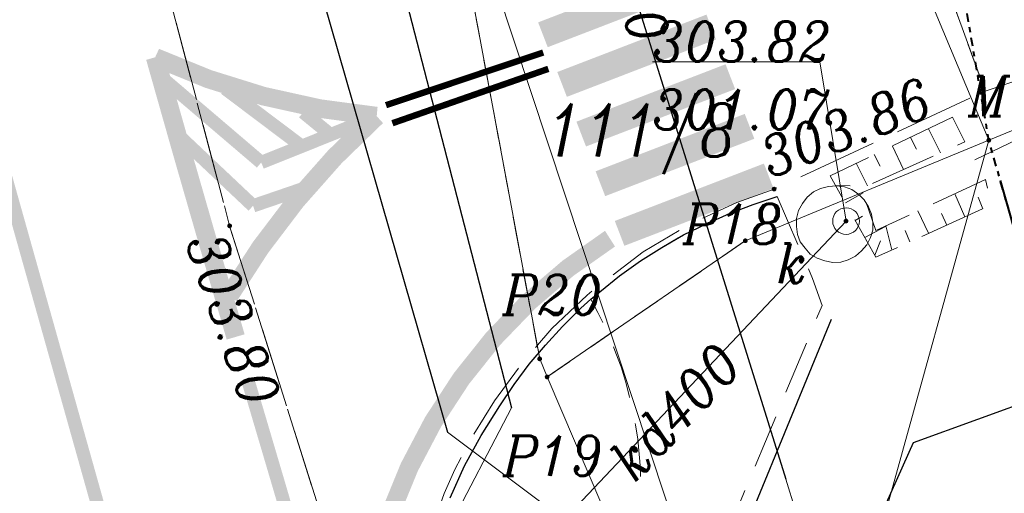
# Model space of a CAD drawing. Extents: x 779 to 3668, y -1329 to 9570.
# Tile 53 of 106: x 2175 to 2194, y -366 to -357. Entities that reach past the tile are written whole.
import ezdxf

# ---------------------------------------------------------------- set-up
doc = ezdxf.new("R2010")
doc.units = 0
for name, pattern in [('0.5_0.5', [1, 0.5, -0.5]), ('1.5_0.5', [2, 1.5, -0.5]), ('ACAD_ISO03W100', [30, 12, -18]), ('CIĄGłA', [0]), ('DGN Style 4', [0.3202, 0.16, -0.08, 0.0002, -0.08]), ('mz1.0_0.5', [1.5, 1, -0.5]), ('mz1.25_0.5', [1.75, 1.25, -0.5])]:
    doc.linetypes.add(name, pattern=pattern)
for name, color, linetype, lineweight in [('000 Inne (niezydentyfikowane)', 7, 'Continuous', 0), ('203-punkt graniczny', 7, 'Continuous', 0), ('203-punkt graniczny-Atr103', 7, 'Continuous', 0), ('211-numer działki ewidencyjnej', 7, 'Continuous', 0), ('218-kontur użytku gruntowego', 7, 'Continuous', 0), ('219-działka ewidencyjna', 7, 'Continuous', 0), ('chodnik (powierzchnia)', 7, 'Continuous', 0), ('jezdnia (powierzchnia)', 7, 'Continuous', 0), ('kanał technologiczny (linia)', 7, 'Continuous', 0), ('komora podziemna - przewód kanalizacyjny (powierzchnia)-SK', 7, 'Continuous', 0), ('krawężnik (linia)', 7, 'Continuous', 0), ('MPZP', 7, 'Continuous', 0), ('ogrodzenie trwałe (linia)', 7, 'Continuous', 0), ('przewód elektroenergetyczny (linia)-SEPOD', 7, 'Continuous', 0), ('przewód gazowy (linia)-SG', 7, 'Continuous', 0), ('przewód gazowy (linia)-SG-Atr1', 7, 'Continuous', 0), ('przewód kanalizacyjny (linia)-SK', 7, 'Continuous', 0), ('przewód kanalizacyjny (linia)-SK-Atr1', 7, 'Continuous', 0), ('punkt o określonej wysokości (sieć kanalizacyjna)-SK', 7, 'Continuous', 0), ('punkt o określonej wysokości (sieć kanalizacyjna)-SK-Atr2', 7, 'Continuous', 0), ('punkt o określonej wysokości (sieć kanalizacyjna)-SK-Atr3', 7, 'Continuous', 0), ('punkt wysokościowy sztuczny', 7, 'Continuous', 0), ('punkt wysokościowy sztuczny-Atr2', 7, 'Continuous', 0), ('rura ochronna - przewód elektroenergetyczny (linia)-SE', 7, 'Continuous', 0), ('rura ochronna - przewód gazowy (linia)-SG', 7, 'Continuous', 0), ('rów melioracyjny  przydrożny (linia)', 7, 'Continuous', 0), ('skarpa nieumocniona (powierzchnia)', 7, 'Continuous', 0), ('właz okrągły - siec kanalizacyjna (punkt)-SK', 7, 'Continuous', 0), ('właz okrągły - siec kanalizacyjna (punkt)-SK-Atr17', 7, 'Continuous', 0), ('Y_OZN_POZ', 251, 'Continuous', 5)]:
    doc.layers.add(name, color=color, linetype=linetype, lineweight=lineweight)
doc.layers.add('Y-ZNAKI', color=7, linetype='Continuous')
doc.styles.get("Standard").update_dxf_attribs({"font": 'arial.ttf'})
doc.linetypes.add('902-500', pattern='A,3.75,[24,dgnlstyle-geo-mz.shx,S=0.002786,R=0,X=0,Y=0],3.75', length=7.5)

# ---------------------------------------------------------------- blocks, each defined once
blk = doc.blocks.new('203')
at = {"linetype": 'Continuous', "lineweight": -2, "ltscale": 10}
h = blk.add_hatch(color=0, dxfattribs=at)
edge = h.paths.add_edge_path()
edge.add_arc((0, 0), 0.45, 0, 360)
blk = doc.blocks.new('PW02')
at = {"linetype": 'Continuous', "lineweight": 13, "ltscale": 10}
h = blk.add_hatch(color=0, dxfattribs=at)
edge = h.paths.add_edge_path()
edge.add_arc((0, 0), 0.45, 0, 360)
blk = doc.blocks.new('PW01_1')
at = {"linetype": 'Continuous', "lineweight": 13, "ltscale": 10}
h = blk.add_hatch(color=0, dxfattribs=at)
edge = h.paths.add_edge_path()
edge.add_arc((0, 0), 0.45, 0, 360)
blk = doc.blocks.new('US22')
at = {"color": 0, "linetype": 'Continuous', "lineweight": -2, "ltscale": 10}
blk.add_circle((0, 0), 2.5, dxfattribs=at)
blk = doc.blocks.new('PZT MDCP podkład')
at = {"layer": '000 Inne (niezydentyfikowane)', "color": 8, "linetype": 'Continuous', "lineweight": 13, "flags": 128}
for points in [[(2126.446, 10.206), (2126.666, 9.756)], [(2126.106, 10.046), (2126.216, 9.826)], [(2125.766, 9.886), (2125.976, 9.446)], [(2125.426, 9.726), (2125.536, 9.506)], [(2125.086, 9.566), (2125.296, 9.136)], [(2124.696, 9.146), (2124.976, 9.136)], [(2124.886, 8.816), (2125.216, 9.006)], [(2127.126, 8.556), (2126.936, 8.986)], [(2127.466, 8.706), (2127.376, 8.926)], [(2125.066, 8.486), (2125.206, 8.566)], [(2126.446, 8.246), (2126.246, 8.666)], [(2126.786, 8.396), (2126.686, 8.616)], [(2125.246, 8.166), (2125.636, 8.376)], [(2125.756, 7.936), (2125.646, 8.386)], [(2126.096, 8.086), (2126.006, 8.296)], [(2125.436, 7.836), (2125.546, 8.106)]]:
    blk.add_lwpolyline(points, dxfattribs=at)
at = {"layer": '218-kontur użytku gruntowego', "color": 8, "linetype": '0.5_0.5', "lineweight": 13, "flags": 128}
for points in [[(2117.186, 16.416), (2119.146, 5.886)], [(2119.146, 5.886), (2117.186, 16.416)], [(2119.286, 5.546), (2123.006, 8.106)], [(2123.006, 8.106), (2119.286, 5.546)], [(2119.146, 5.886), (2119.286, 5.546)], [(2119.286, 5.546), (2119.146, 5.886)]]:
    blk.add_lwpolyline(points, dxfattribs=at)
at = {"layer": '219-działka ewidencyjna', "color": 8, "linetype": 'Continuous', "lineweight": 13, "flags": 128}
for points in [[(2148.856, 18.776), (2127.576, 9.996)], [(2124.156, 18.196), (2127.576, 9.996)], [(2119.146, 5.886), (2117.186, 16.416)], [(2123.006, 8.106), (2127.576, 9.996)], [(2127.576, 9.996), (2125.546, 2.656)], [(2119.286, 5.546), (2123.006, 8.106)], [(2119.146, 5.886), (2119.286, 5.546)], [(2127.276, -13.184), (2119.286, 5.546)]]:
    blk.add_lwpolyline(points, dxfattribs=at)
at = {"layer": 'chodnik (powierzchnia)', "color": 8, "linetype": 'mz1.0_0.5', "lineweight": 13, "flags": 128}
blk.add_lwpolyline([(2125.018, -16.5), (2126.496, -16.097), (2125.996, -14.704), (2125.816, -14.124), (2122.056, -2.504), (2121.976, -2.244), (2121.906, -1.984), (2121.856, -1.714), (2121.806, -1.454), (2121.776, -1.184), (2121.766, -0.914), (2121.756, -0.644), (2121.766, -0.374), (2121.786, -0.104), (2121.826, 0.166), (2121.866, 0.436), (2121.926, 0.696), (2122.006, 0.956), (2122.086, 1.216), (2124.446, 6.886), (2124.266, 7.396), (2123.606, 8.936), (2123.156, 8.786), (2122.706, 8.616), (2122.276, 8.426), (2121.846, 8.216), (2121.436, 7.976), (2121.036, 7.726), (2120.646, 7.446), (2120.276, 7.146), (2120.106, 7.006), (2120.236, 6.756), (2120.366, 6.506), (2120.476, 6.256), (2120.576, 5.996), (2120.676, 5.736), (2120.756, 5.466), (2120.826, 5.196), (2120.886, 4.926), (2120.946, 4.646), (2120.986, 4.376), (2121.016, 4.096), (2121.036, 3.816), (2121.046, 3.536), (2121.026, 3.366), (2121.006, 3.186), (2120.986, 3.016), (2120.956, 2.836), (2120.916, 2.666), (2120.876, 2.496), (2120.836, 2.326), (2120.786, 2.156), (2120.736, 1.986), (2120.686, 1.816), (2120.626, 1.656), (2120.556, 1.486), (2120.486, 1.326), (2120.416, 1.166), (2120.346, 0.896), (2120.296, 0.616), (2120.246, 0.336), (2120.216, 0.056), (2120.196, -0.234), (2120.186, -0.514), (2120.186, -0.794), (2120.206, -1.084), (2120.226, -1.364), (2120.266, -1.644), (2120.316, -1.924), (2120.376, -2.204), (2120.456, -2.474), (2120.536, -2.744), (2124.376, -14.624), (2124.556, -15.224), (2125.018, -16.5)], close=True, dxfattribs=at)
at = {"layer": 'jezdnia (powierzchnia)', "color": 8, "linetype": '1.5_0.5', "lineweight": 13, "flags": 128}
blk.add_lwpolyline([(2121.58, -17.44), (2121.58, -17.44), (2119.166, -10.314), (2116.966, -3.184), (2116.146, -0.544), (2113.326, 8.386), (2110.936, 17.476), (2110.246, 19.936), (2110.076, 20.316), (2109.986, 20.546), (2109.896, 20.776), (2109.816, 21.006), (2109.746, 21.246), (2109.686, 21.486), (2109.266, 21.386), (2107.936, 26.806), (2105.746, 36.806), (2103.466, 47.496), (2101.776, 56.146), (2099.886, 65.716), (2097.696, 76.946), (2095.716, 86.936), (2093.966, 96.096), (2092.736, 102.466), (2092.306, 104.766), (2077.106, 102.056), (2077.796, 98.156), (2078.256, 95.836), (2079.416, 89.206), (2080.776, 82.376), (2082.496, 73.286), (2083.117, 69.993)], dxfattribs=at)
for points in [[(2222.326, 18.117), (2221.203, 22.083), (2205.386, 20.096), (2204.446, 20.596), (2203.096, 26.226), (2196.866, 25.286), (2195.626, 20.026), (2193.796, 18.826), (2188.866, 17.986), (2181.466, 17.556), (2178.606, 17.876), (2176.756, 18.456), (2173.726, 19.866), (2171.816, 21.166), (2167.276, 24.556), (2161.216, 26.826), (2157.676, 27.806), (2155.096, 28.106), (2148.546, 27.616), (2147.486, 27.656), (2146.556, 27.976), (2145.856, 28.606), (2144.736, 30.366), (2142.996, 34.696), (2142.366, 36.396), (2134.766, 38.986), (2135.116, 38.066), (2135.536, 36.916), (2136.706, 31.206), (2136.736, 29.676), (2136.306, 26.976), (2135.846, 25.416), (2133.726, 22.486), (2132.306, 21.326), (2131.486, 20.706), (2127.046, 18.566), (2125.056, 17.666), (2127.506, 10.916), (2129.216, 11.496), (2130.676, 11.486), (2132.096, 11.146), (2133.716, 10.476), (2146.306, 15.706), (2146.296, 16.146), (2146.506, 16.786), (2146.996, 17.566), (2147.256, 17.806), (2147.826, 18.186), (2148.396, 18.406), (2149.006, 18.516), (2149.656, 18.536), (2150.306, 18.406), (2150.866, 18.186), (2152.256, 17.276), (2152.966, 16.616), (2160.196, 19.556), (2160.416, 20.026), (2161.966, 20.226), (2164.176, 19.736), (2166.856, 18.806), (2176.416, 14.626), (2183.046, 13.986), (2201.016, 15.826), (2205.616, 16.276), (2221.196, 17.986), (2222.326, 18.117)], [(2110.246, 19.936), (2110.936, 17.476), (2113.326, 8.386), (2116.146, -0.544), (2116.966, -3.184), (2116.706, -1.974), (2116.606, -0.994), (2116.606, -0.004), (2116.646, 0.486), (2116.736, 1.166), (2117.026, 2.426), (2117.356, 3.356), (2117.556, 3.806), (2117.906, 4.466), (2118.296, 5.096), (2118.886, 5.896), (2119.376, 6.456), (2120.036, 7.086), (2121.086, 7.896), (2121.946, 8.406), (2122.846, 8.826), (2123.546, 9.076), (2127.506, 10.916), (2125.056, 17.666), (2121.956, 16.516), (2120.686, 15.966), (2120.226, 15.786), (2119.526, 15.566), (2118.806, 15.406), (2118.076, 15.316), (2117.226, 15.296), (2116.596, 15.336), (2115.386, 15.566), (2114.456, 15.876), (2113.576, 16.306), (2112.946, 16.696), (2111.996, 17.486), (2111.336, 18.206), (2110.756, 19.006), (2110.246, 19.936)]]:
    blk.add_lwpolyline(points, close=True, dxfattribs=at)
at = {"layer": 'kanał technologiczny (linia)', "color": 8, "linetype": 'Continuous', "lineweight": 13, "flags": 128}
blk.add_lwpolyline([(2076.829, 99.116), (2097.466, 101.996), (2098.496, 100.976), (2099.736, 94.596), (2102.876, 80.006), (2107.146, 57.576), (2110.276, 41.516), (2112.466, 30.966), (2113.936, 24.136), (2116.446, 18.576), (2123.106, -1.554), (2123.726, -2.874), (2127.703, -15.767)], dxfattribs=at)
at = {"layer": 'komora podziemna - przewód kanalizacyjny (powierzchnia)-SK', "color": 8, "linetype": 'Continuous', "lineweight": 13, "flags": 128}
blk.add_lwpolyline([(2125.076, 7.816), (2124.936, 7.746), (2124.796, 7.706), (2124.646, 7.696), (2124.496, 7.726), (2124.356, 7.776), (2124.226, 7.856), (2124.126, 7.966), (2124.036, 8.086), (2123.986, 8.226), (2123.966, 8.376), (2123.966, 8.526), (2124.006, 8.676), (2124.076, 8.806), (2124.166, 8.926), (2124.286, 9.026), (2124.416, 9.086), (2124.566, 9.126), (2124.716, 9.136), (2124.866, 9.116), (2125.006, 9.066), (2125.136, 8.976), (2125.236, 8.876), (2125.316, 8.746), (2125.376, 8.606), (2125.396, 8.456), (2125.396, 8.306), (2125.356, 8.166), (2125.286, 8.026), (2125.186, 7.916), (2125.076, 7.816)], close=True, dxfattribs=at)
at = {"layer": 'krawężnik (linia)', "color": 8, "linetype": 'Continuous', "lineweight": 30, "flags": 128}
for points in [[(2117.466, 3.276), (2117.736, 3.876), (2118.046, 4.446), (2118.396, 5.006), (2118.666, 5.406), (2118.946, 5.786), (2119.256, 6.146), (2119.576, 6.496), (2119.916, 6.836), (2120.106, 7.006), (2120.276, 7.146), (2120.646, 7.446), (2121.036, 7.726), (2121.436, 7.976), (2121.846, 8.216), (2122.276, 8.426), (2122.706, 8.616), (2123.156, 8.786), (2123.606, 8.936)], [(2124.616, 6.626), (2122.356, 1.126), (2122.256, 0.866), (2122.176, 0.596), (2122.106, 0.316), (2122.056, 0.036), (2122.026, -0.244), (2122.016, -0.524), (2122.016, -0.814), (2122.036, -1.094), (2122.076, -1.374), (2122.126, -1.644), (2122.206, -1.924), (2122.286, -2.194), (2122.396, -2.454), (2126.236, -14.374), (2126.814, -16.01)]]:
    blk.add_lwpolyline(points, dxfattribs=at)
at = {"layer": 'MPZP', "color": 8, "linetype": 'DGN Style 4', "lineweight": 40, "flags": 128}
blk.add_lwpolyline([(2134.413, -13.933), (2127.576, 9.996), (2122.802, 37.892), (2105.951, 127.031)], dxfattribs=at)
at = {"layer": 'ogrodzenie trwałe (linia)', "color": 8, "linetype": '902-500', "lineweight": 30, "flags": 128}
blk.add_lwpolyline([(2135.816, 7.816), (2126.156, 4.306), (2125.436, 2.696)], dxfattribs=at)
at = {"layer": 'przewód elektroenergetyczny (linia)-SEPOD', "color": 8, "linetype": 'Continuous', "lineweight": 13, "flags": 128}
for points in [[(2125.676, -16.321), (2124.746, -14.044), (2123.386, -10.144), (2121.676, -4.304), (2121.016, -2.354), (2119.166, 3.196), (2117.416, 4.506), (2113.586, 17.846), (2113.356, 18.796), (2111.556, 19.276), (2110.366, 24.526), (2107.576, 36.346), (2107.086, 38.436), (2106.356, 40.386), (2105.736, 43.716), (2105.436, 46.026), (2104.516, 50.506), (2104.156, 52.386), (2101.886, 65.206), (2101.486, 67.446), (2099.316, 70.346)], [(2122.434, -17.207), (2121.346, -14.414), (2117.876, -4.194), (2116.986, 0.546), (2117.396, 2.626), (2118.616, 4.966), (2115.156, 18.366)]]:
    blk.add_lwpolyline(points, dxfattribs=at)
at = {"layer": 'przewód gazowy (linia)-SG', "color": 8, "linetype": 'Continuous', "lineweight": 13, "flags": 128}
blk.add_lwpolyline([(2129.388, -15.306), (2127.316, -8.644), (2125.216, -1.084), (2123.766, 3.626), (2118.846, 19.406), (2116.106, 27.466), (2111.436, 41.766), (2110.066, 46.496)], dxfattribs=at)
at = {"layer": 'przewód kanalizacyjny (linia)-SK', "color": 8, "linetype": 'Continuous', "lineweight": 13, "flags": 128}
blk.add_lwpolyline([(2117.906, 1.066), (2124.896, 8.476)], dxfattribs=at)
at = {"layer": 'punkt o określonej wysokości (sieć kanalizacyjna)-SK-Atr2', "color": 8, "lineweight": 13, "flags": 128}
blk.add_lwpolyline([(2124.896, 8.476), (2124.406, 11.466), (2121.265, 11.466)], dxfattribs=at)
at = {"layer": 'rura ochronna - przewód elektroenergetyczny (linia)-SE', "color": 8, "linetype": 'Continuous', "lineweight": 30, "flags": 128}
for points in [[(2115.156, 18.366), (2118.616, 4.966)], [(2113.586, 17.846), (2117.416, 4.506)]]:
    blk.add_lwpolyline(points, dxfattribs=at)
at = {"layer": 'rura ochronna - przewód gazowy (linia)-SG', "color": 8, "linetype": 'Continuous', "lineweight": 30, "flags": 128}
blk.add_lwpolyline([(2118.846, 19.406), (2123.766, 3.626)], dxfattribs=at)
at = {"layer": 'rów melioracyjny  przydrożny (linia)', "color": 8, "linetype": 'Continuous', "lineweight": 13}
blk.add_line((2127.316, 9.626), (2128.642, 10.271), dxfattribs=at)
at = {"layer": 'skarpa nieumocniona (powierzchnia)', "color": 8, "linetype": 'mz1.25_0.5', "lineweight": 13, "flags": 128}
blk.add_lwpolyline([(2126.896, 10.426), (2124.596, 9.326), (2125.456, 7.796), (2127.616, 8.776), (2127.516, 9.256), (2125.456, 8.296), (2125.186, 9.086), (2127.126, 9.966), (2126.896, 10.426)], close=True, dxfattribs=at)
blk.add_lwpolyline([(2126.896, 10.426), (2124.596, 9.326), (2125.456, 7.796), (2127.616, 8.776), (2127.516, 9.256), (2125.456, 8.296), (2125.186, 9.086), (2127.126, 9.966), (2126.896, 10.426)], close=True, dxfattribs=at)
at = {"layer": '203-punkt graniczny', "color": 8, "linetype": 'Continuous', "lineweight": 13, "xscale": 0.1, "yscale": 0.1, "zscale": 0.1}
for p in [(2127.576, 9.996), (2123.006, 8.106), (2119.146, 5.886), (2119.286, 5.546)]:
    blk.add_blockref('203', p, dxfattribs=at)
at = {"layer": 'punkt o określonej wysokości (sieć kanalizacyjna)-SK', "color": 8, "linetype": 'Continuous', "lineweight": 13, "xscale": 0.1, "yscale": 0.1, "zscale": 0.1}
blk.add_blockref('PW01_1', (2124.896, 8.476), dxfattribs=at)
at = {"layer": 'punkt wysokościowy sztuczny', "color": 8, "linetype": 'Continuous', "lineweight": 13, "xscale": 0.1, "yscale": 0.1, "zscale": 0.1}
for p in [(2123.546, 9.076), (2113.326, 8.386)]:
    blk.add_blockref('PW02', p, dxfattribs=at)
at = {"layer": 'właz okrągły - siec kanalizacyjna (punkt)-SK', "color": 8, "linetype": 'Continuous', "lineweight": 13, "xscale": 0.1, "yscale": 0.1, "zscale": 0.1}
blk.add_blockref('US22', (2124.896, 8.476), dxfattribs=at)
at = {"layer": '203-punkt graniczny-Atr103', "color": 8, "lineweight": 13, "char_height": 0.75, "attachment_point": 7, "line_spacing_factor": 0.6}
for s, insert in [('\\FITALIC_1250;\\H1x;\\W0.9;M108', (2127.189, 10.449)), ('\\FITALIC_1250;\\H1x;\\W0.9;P18', (2121.833, 8.047)), ('\\FITALIC_1250;\\H1x;\\W0.9;P20', (2118.451, 6.712)), ('\\FITALIC_1250;\\H1x;\\W0.9;P19', (2118.455, 3.689))]:
    blk.add_mtext(s, dxfattribs=dict(at, insert=insert))
at = {"layer": '211-numer działki ewidencyjnej', "color": 8, "linetype": 'Continuous', "lineweight": 13, "insert": (2119.27, 10.688), "char_height": 1, "attachment_point": 1, "line_spacing_factor": 0.6}
blk.add_mtext('\\FITALIC_1250;\\H1x;\\W0.79;111/8', dxfattribs=at)
at = {"layer": 'przewód gazowy (linia)-SG-Atr1', "color": 8, "lineweight": 13, "insert": (2120.268, 14.585), "char_height": 0.75, "attachment_point": 4, "rotation": 287.317, "line_spacing_factor": 0.6}
blk.add_mtext('\\FITALIC_1250;\\H1x;\\W0.9;gs400', dxfattribs=at)
at = {"layer": 'przewód kanalizacyjny (linia)-SK-Atr1', "color": 8, "lineweight": 13, "insert": (2120.657, 3.801), "char_height": 0.75, "attachment_point": 4, "rotation": 46.671, "line_spacing_factor": 0.6}
blk.add_mtext('\\FITALIC_1250;\\H1x;\\W0.9;kd400', dxfattribs=at)
at = {"layer": 'punkt o określonej wysokości (sieć kanalizacyjna)-SK-Atr2', "color": 8, "lineweight": 13, "insert": (2121.265, 11.474), "char_height": 0.75, "attachment_point": 7, "line_spacing_factor": 0.6}
blk.add_mtext('\\FITALIC_1250;\\H1x;\\W0.9;303.82', dxfattribs=at)
at = {"layer": 'punkt o określonej wysokości (sieć kanalizacyjna)-SK-Atr3', "color": 8, "lineweight": 13, "insert": (2121.265, 10.199), "char_height": 0.75, "attachment_point": 7, "line_spacing_factor": 0.6}
blk.add_mtext('\\FITALIC_1250;\\H1x;\\W0.9;301.07', dxfattribs=at)
at = {"layer": 'punkt wysokościowy sztuczny-Atr2', "color": 8, "lineweight": 13, "char_height": 0.75, "attachment_point": 1, "line_spacing_factor": 0.6}
for s, insert, rotation in [('\\FITALIC_1250;\\H1x;\\W0.9;303.86', (2123.196, 9.976), 21.27), ('\\FITALIC_1250;\\H1x;\\W0.9;303.80', (2113.206, 8.336), 289.006)]:
    blk.add_mtext(s, dxfattribs=dict(at, insert=insert, rotation=rotation))
at = {"layer": 'właz okrągły - siec kanalizacyjna (punkt)-SK-Atr17', "color": 8, "lineweight": 13, "insert": (2123.596, 7.306), "char_height": 0.75, "attachment_point": 7, "line_spacing_factor": 0.6}
blk.add_mtext('\\FITALIC_1250;\\H1x;\\W0.9;k', dxfattribs=at)

msp = doc.modelspace()

# ---------------------------------------------------------------- linework, layer by layer
msp.add_lwpolyline([(2178.734, -387.12, -0.038363), (2153.58, -280.437, 2.343979)], format="xyb")
at = {"layer": 'MPZP', "color": 202, "linetype": 'DGN Style 4', "lineweight": 40, "ltscale": 50, "true_color": 0x8a2be2, "flags": 128}
msp.add_lwpolyline([(2200.372, -383.08), (2193.535, -359.15), (2193.105, -356.636), (2192.746, -354.538), (2192.059, -350.529), (2190.677, -342.454), (2189.38, -334.871), (2188.761, -331.255), (2187.435, -324.24), (2186.914, -321.488), (2185.885, -316.043), (2185.166, -312.24), (2184.596, -309.227), (2183.438, -303.098), (2182.811, -299.782), (2181.653, -293.656), (2180.562, -287.887), (2179.674, -283.19), (2178.869, -278.928), (2178.09, -274.807), (2177.235, -270.285), (2175.348, -260.303), (2173.578, -250.94), (2171.611, -240.426), (2170.809, -235.899), (2167.877, -219.333)], dxfattribs=at)
at = {"layer": 'Y-ZNAKI'}
for points, const_width in [([(2187.965, -356.092), (2185.166, -357.171)], 0.5), ([(2188.325, -357.025), (2185.526, -358.104)], 0.5), ([(2182.22, -358.494), (2185.172, -357.504)], 0.12), ([(2182.341, -358.833), (2185.268, -357.811)], 0.12), ([(2188.684, -357.958), (2185.885, -359.037)], 0.5), ([(2189.044, -358.891), (2186.245, -359.97)], 0.5), ([(2189.404, -359.824), (2186.605, -360.903)], 0.5)]:
    msp.add_lwpolyline(points, dxfattribs=dict(at, const_width=const_width))
at = {"layer": 'Y_OZN_POZ'}
for points, const_width in [([(2179.243, -386.928, -0.038363), (2154.079, -280.2, -0.038363)], 0.35), ([(2178.219, -387.29, -0.038363), (2153.075, -280.652, -0.038363)], 0.35), ([(2180.143, -377.317, -0.010946), (2171.677, -347.154, -0.010946)], 0.25), ([(2179.399, -362.849, -0.003006), (2177.888, -357.594, 0.085097), (2182.047, -358.7, 0.074955), (2179.27, -362.089, 0.074955)], 0.35), ([(2181.793, -370.941, -0.291741), (2186.425, -361.002, -1.49647)], 0.35)]:
    msp.add_lwpolyline(points, format="xyb", dxfattribs=dict(at, const_width=const_width))
at = {"layer": 'Y_OZN_POZ', "const_width": 0.25}
for points in [[(2178.095, -358.047), (2179.879, -359.571)], [(2179.201, -358.18), (2180.596, -359.232)], [(2180.667, -358.627), (2181.163, -359.034)], [(2179.879, -359.571), (2182.047, -358.7)], [(2178.315, -359.052), (2179.726, -360.385)], [(2179.726, -360.385), (2180.767, -360.028)]]:
    msp.add_lwpolyline(points, dxfattribs=at)
at = {"layer": 'Y_OZN_POZ', "linetype": 'ACAD_ISO03W100', "ltscale": 0.05, "const_width": 0.25}
msp.add_lwpolyline([(2181.371, -369.612, 0.001623), (2179.638, -363.693, -0.002457)], format="xyb", dxfattribs=at)

# ---------------------------------------------------------------- block references
at = {"layer": 'kanał technologiczny (linia)', "color": 18, "linetype": 'CIĄGłA', "lineweight": 5, "true_color": 0x000000}
msp.add_blockref('PZT MDCP podkład', (65.959, -369.147), dxfattribs=at)

doc.saveas('drawing.dxf')
